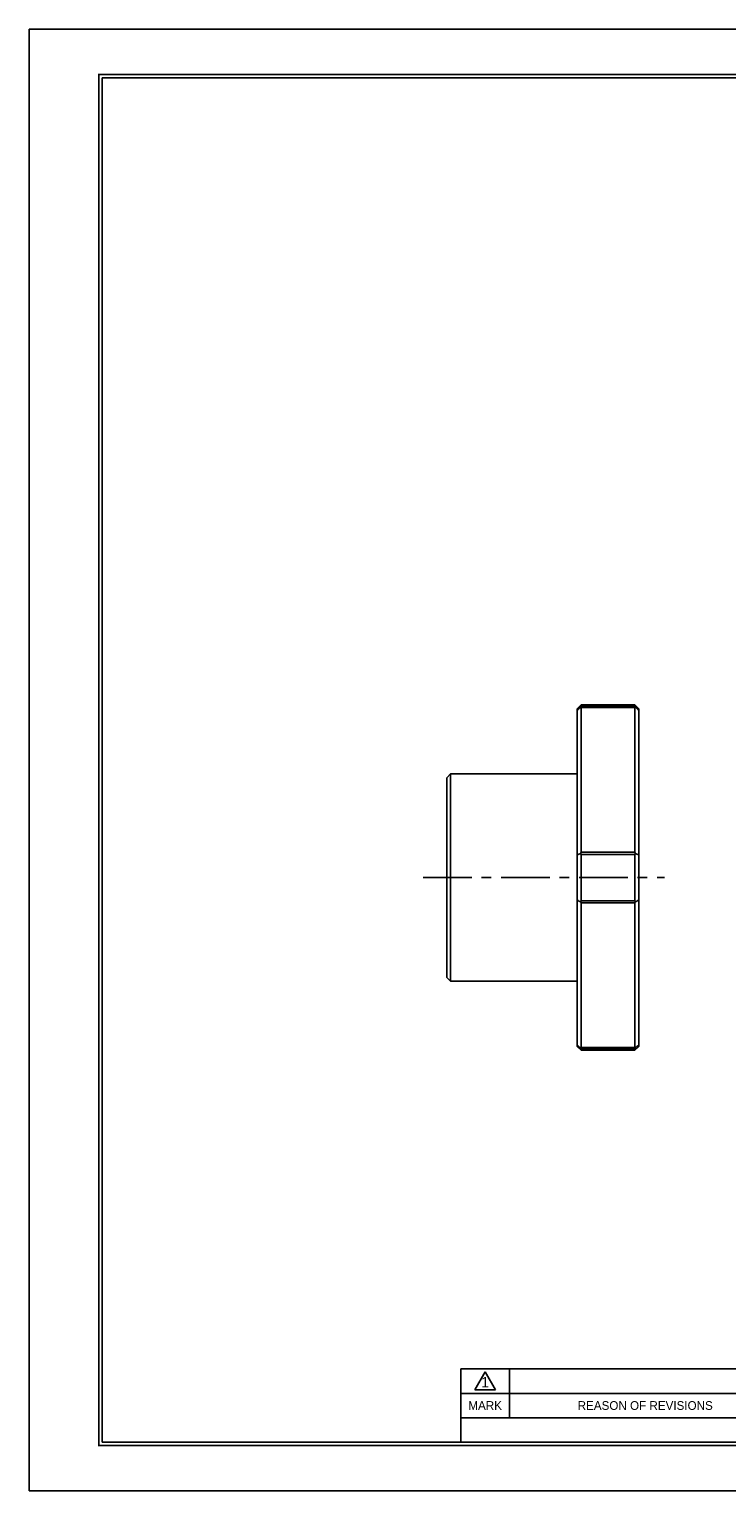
# Model space of a CAD drawing. Header units: millimetres. Extents: x 0 to 269, y 0 to 190.
# Tile 1 of 3: x 0 to 91, y 0 to 190. Entities that reach past the tile are written whole.
import ezdxf
from ezdxf.enums import TextEntityAlignment as Align

# ---------------------------------------------------------------- set-up
doc = ezdxf.new("R2010")
doc.units = ezdxf.units.MM
doc.linetypes.add('CENTER', pattern=[50.8, 31.75, -6.35, 6.35, -6.35])
for name, color, linetype in [('center', 1, 'CENTER'), ('L1', 7, 'CONTINUOUS'), ('OUTLINE', 7, 'CONTINUOUS')]:
    doc.layers.add(name, color=color, linetype=linetype)

# ---------------------------------------------------------------- blocks, each defined once
blk = doc.blocks.new('표제란')
at = {"layer": 'L1', "color": 0}
for p, q in [((297, 210), (0, 210)), ((0, 210), (0, 0)), ((0, 0), (297, 0))]:
    blk.add_line(p, q, dxfattribs=at)
at = {"layer": 'L1'}
for p, q in [((160, 17.5), (62, 17.5)), ((62, 17.5), (62, 7)), ((64, 14.51), (65.5, 17.1)), ((65.5, 17.1), (67, 14.51)), ((69, 17.5), (69, 10.5)), ((147, 14), (62, 14)), ((64, 14.51), (67, 14.51)), ((147, 10.5), (62, 10.5))]:
    blk.add_line(p, q, dxfattribs=at)
at = {"layer": 'L1', "const_width": 0.25}
blk.add_lwpolyline([(290.5, 6.5), (290.5, 203.5), (10, 203.5), (10, 6.5)], close=True, dxfattribs=at)
at = {"layer": 'L1'}
blk.add_lwpolyline([(290, 7), (290, 203), (10.5, 203), (10.5, 7)], close=True, dxfattribs=at)
for s, height, p in [('1', 1.5, (65.5, 15.61)), ('MARK', 1.25, (65.5, 12.25)), ('REASON OF REVISIONS', 1.25, (88.5, 12.25))]:
    blk.add_text(s, height=height, dxfattribs=at).set_placement(p, align=Align.MIDDLE_CENTER)
for tag, p in [('필렛', (179.25, 10.9)), ('모따기', (179.25, 8.3))]:
    blk.add_attdef(tag, text='', height=1.15, dxfattribs=at).set_placement(p, align=Align.MIDDLE_LEFT)
at = {"layer": 'OUTLINE', "ltscale": 0.5}
for tag, p, height in [('TITLE', (237.17, 24.41), 2.5), ('도번', (251.18, 15.64), 2.5), ('SCALE', (253.78, 9.55), 1.2), ('DATE', (277.02, 9.51), 1.2)]:
    blk.add_attdef(tag, p, '', height=height, dxfattribs=at)

msp = doc.modelspace()

# ---------------------------------------------------------------- linework, layer by layer
at = {"layer": 'center', "ltscale": 0.2}
msp.add_line((51.292, 79.8732), (82.7262, 79.8732), dxfattribs=at)
at = {"layer": 'OUTLINE'}
for p, q in [((71.8766, 102.3732), (71.3764, 101.873)), ((71.3764, 101.6748), (71.3764, 101.873)), ((71.3764, 82.8203), (71.3764, 101.6748)), ((71.8256, 102.099), (71.8764, 102.0285)), ((71.8764, 83.1738), (71.8764, 102.0285)), ((71.8764, 102.0285), (78.8764, 102.0285)), ((71.8765, 102.1704), (78.8763, 102.1704)), ((78.8763, 102.3732), (71.8766, 102.3732)), ((71.8766, 102.1704), (71.8766, 102.3732)), ((79.3764, 101.873), (78.8763, 102.3732)), ((78.8763, 102.1704), (78.8763, 102.3732)), ((78.8764, 102.0285), (78.9272, 102.099)), ((78.8764, 102.0285), (78.8764, 83.1738)), ((79.3764, 82.8204), (79.3764, 101.6747)), ((54.8764, 93.3732), (54.3764, 92.8732)), ((71.3764, 93.3732), (54.8764, 93.3732)), ((54.8764, 93.3732), (54.8764, 66.3732)), ((54.3764, 92.8732), (54.3764, 66.8732)), ((71.3764, 76.9261), (71.3764, 82.8203)), ((71.8764, 83.1738), (71.8256, 83.0315)), ((78.8764, 83.1738), (71.8764, 83.1738)), ((78.8763, 82.8872), (71.8765, 82.8872)), ((71.8766, 76.8592), (71.8766, 82.8872)), ((78.8763, 76.8592), (78.8763, 82.8872)), ((78.8764, 83.1738), (78.9272, 83.0315)), ((71.3764, 58.0716), (71.3764, 76.9261)), ((71.8256, 76.715), (71.8764, 76.5726)), ((71.8764, 76.5726), (78.8764, 76.5726)), ((71.8764, 57.7179), (71.8764, 76.5726)), ((71.8766, 76.8592), (78.8763, 76.8592)), ((78.9272, 76.715), (78.8764, 76.5726)), ((78.8764, 76.5726), (78.8764, 57.7179)), ((79.3764, 58.0716), (79.3764, 76.9261)), ((54.3764, 66.8732), (54.8764, 66.3732)), ((54.8764, 66.3732), (71.3764, 66.3732)), ((71.3764, 57.8734), (71.3764, 58.0717)), ((71.3764, 57.8734), (71.8766, 57.3732)), ((71.8764, 57.7179), (71.8256, 57.6474)), ((78.8764, 57.7179), (71.8764, 57.7179)), ((78.8763, 57.576), (71.8765, 57.576)), ((71.8766, 57.3732), (71.8766, 57.576)), ((71.8766, 57.3732), (78.8763, 57.3732)), ((78.8763, 57.3732), (79.3764, 57.8734)), ((78.8763, 57.3732), (78.8763, 57.576)), ((78.9272, 57.6474), (78.8764, 57.7179))]:
    msp.add_line(p, q, dxfattribs=at)
at = {"layer": 'OUTLINE', "flags": 128}
for points in [[(79.3764, 101.6747), (79.3764, 101.7614), (79.3764, 101.8234), (79.3764, 101.8606), (79.3764, 101.8731), (79.3764, 101.873)], [(79.3764, 76.9261), (79.3764, 77.66), (79.3764, 78.3964), (79.3764, 79.1344), (79.3764, 79.8733), (79.3764, 80.6121), (79.3764, 81.3502), (79.3764, 82.0866), (79.3764, 82.8204)], [(79.3764, 57.8734), (79.3764, 57.8858), (79.3764, 57.923), (79.3764, 57.985), (79.3764, 58.0717)]]:
    msp.add_lwpolyline(points, dxfattribs=at)
at = {"layer": 'OUTLINE'}
for centre, major_axis, ratio, start_param, end_param in [((298876.6356, 211379.4726), (298824.7591, 211302.0742), 0.00182932, 3.1286719, 3.12880191), ((-298725.9478, 211379.5186), (298824.8242, -211302.1202), 0.00182932, 0.01279074, 0.01292075), ((300300.787, 212386.4997), (300248.9105, 212309.1013), 0.00182497, 3.15177211, 3.15190181), ((-300150.0779, 212386.5307), (300248.9544, -212309.1323), 0.00182497, 6.27287615, 6.27300586), ((300300.787, -212226.7533), (300248.9105, -212309.1013), 0.00182497, 3.1312835, 3.1314132), ((-300150.0779, -212226.7843), (300248.9544, 212309.1323), 0.00182497, 0.01017945, 0.01030916), ((300942.4554, -212680.4814), (300890.579, -212762.8295), 0.00182303, 3.15433941, 3.15446897), ((-300791.8093, -212680.5568), (300890.6857, 212762.9049), 0.00182303, 6.27030899, 6.27043855)]:
    msp.add_ellipse(centre, major_axis=major_axis, ratio=ratio, start_param=start_param, end_param=end_param, dxfattribs=at)
for points in [[(71.8766, 102.1704), (71.8594, 102.1466), (71.8425, 102.1228), (71.8256, 102.099)], [(78.9272, 102.099), (78.9104, 102.1228), (78.8934, 102.1466), (78.8763, 102.1704)], [(71.8256, 83.0315), (71.8425, 82.9833), (71.8594, 82.9353), (71.8766, 82.8872)], [(78.8763, 82.8872), (78.8934, 82.9353), (78.9104, 82.9833), (78.9272, 83.0315)], [(71.8766, 76.8592), (71.8594, 76.8112), (71.8425, 76.7631), (71.8256, 76.715)], [(78.9272, 76.715), (78.9104, 76.7631), (78.8934, 76.8112), (78.8763, 76.8592)], [(71.8256, 57.6474), (71.8425, 57.6236), (71.8594, 57.5998), (71.8766, 57.576)], [(78.8763, 57.576), (78.8934, 57.5998), (78.9104, 57.6236), (78.9272, 57.6474)]]:
    msp.add_open_spline(points, degree=3, dxfattribs=at)

# ---------------------------------------------------------------- block references
at = {"layer": 'OUTLINE', "xscale": 0.9065447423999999, "yscale": 0.9065447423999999, "zscale": 0.9065447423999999}
msp.add_blockref('표제란', (0, 0), dxfattribs=at)

doc.saveas('drawing.dxf')
